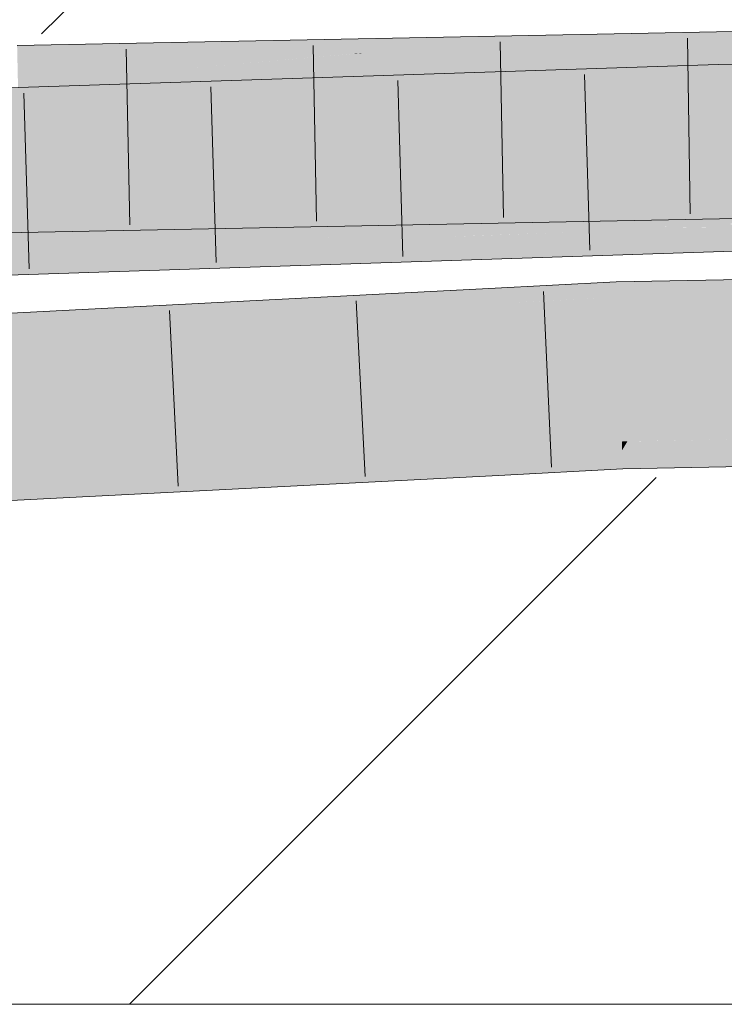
# Model space of a CAD drawing. Extents: x -620 to 300, y 62 to 1162.
# Tile 204 of 256: x 210.594 to 211.536, y 829.727 to 831.042. Entities that reach past the tile are written whole.
import ezdxf
from ezdxf.lldxf.tags import DXFTag

# ---------------------------------------------------------------- set-up
doc = ezdxf.new("R2010")
doc.units = 0
doc.layers.get('0').update_dxf_attribs({"lineweight": 13})
doc.layers.add('E_Detail_Linie_Text_Bem', color=7, linetype='Continuous', lineweight=13)
for name, color, linetype, lineweight, true_color in [('E_Detail_Wandschraffur', 7, 'Continuous', 5, 0xc0c0c0), ('E_Leerrohr 25-A06G955E8I', 7, 'Continuous', 9, 0xff8000), ('E_Leerrohr 25-Shading', 7, 'Continuous', 9, 0xff8000)]:
    doc.layers.add(name, color=color, linetype=linetype, lineweight=lineweight, true_color=true_color)
tags = doc.linetypes.add('fein_strichliert', pattern=[4, 1, -2, 1]).pattern_tags.tags
tags[8:9] = [DXFTag(74, 4), DXFTag(75, 0), DXFTag(340, '0'), DXFTag(46, 0.0), DXFTag(50, 0.0), DXFTag(44, 0.0), DXFTag(45, 0.0)]
tags[6:7] = [DXFTag(74, 4), DXFTag(75, 0), DXFTag(340, '0'), DXFTag(46, 0.0), DXFTag(50, 0.0), DXFTag(44, 0.0), DXFTag(45, 0.0)]
tags[4:5] = [DXFTag(74, 4), DXFTag(75, 0), DXFTag(340, '0'), DXFTag(46, 0.0), DXFTag(50, 0.0), DXFTag(44, 0.0), DXFTag(45, 0.0)]

# ---------------------------------------------------------------- blocks, each defined once
blk = doc.blocks.new('Shading-A06G94UZ8I', base_point=(176.1374, 828.7108))
at = {"layer": 'E_Leerrohr 25-Shading', "color": 43, "true_color": 0xd7ab7f}
for points in [[(211.0378, 830.9799), (211.4192, 831.019), (210.7924, 830.975), (211.0556, 830.998)], [(211.5481, 831.021), (211.548, 831.0266), (211.0378, 830.9799), (211.4192, 831.019)], [(211.5481, 831.021), (211.0378, 830.9799), (211.2368, 830.9838)], [(211.0556, 830.998), (211.3345, 831.0223), (211.0414, 830.9972), (211.0451, 831.0167)], [(211.4785, 831.0251), (211.3345, 831.0223), (211.4192, 831.019), (211.0556, 830.998)], [(211.2368, 830.9838), (211.4032, 830.9871), (211.5481, 831.021), (211.5483, 831.007)], [(211.4192, 831.019), (211.548, 831.0266), (211.4785, 831.0251)], [(211.0451, 831.0167), (210.5901, 831.0077), (211.0414, 830.9972), (210.5909, 830.9711)], [(211.4032, 830.9871), (211.5486, 830.9899), (211.5483, 831.007)], [(210.7924, 830.975), (211.0414, 830.9968), (210.5909, 830.9711), (211.0414, 830.9972)], [(211.0414, 830.9968), (211.0556, 830.998), (211.0414, 830.9972)], [(211.148, 830.9333), (211.5273, 830.9784), (211.4422, 830.9783), (211.5271, 830.9825)], [(211.4629, 830.9804), (211.155, 830.9702), (211.4422, 830.9783), (211.1538, 830.9638)], [(211.4422, 830.9783), (211.5271, 830.9825), (211.4629, 830.9804)], [(211.5764, 830.9838), (211.5271, 830.9825), (211.5273, 830.9784)], [(211.5276, 830.9672), (211.679, 830.9865), (211.5273, 830.9784), (211.5764, 830.9838)], [(211.528, 830.9534), (211.7738, 830.989), (211.5276, 830.9672), (211.679, 830.9865)], [(211.8638, 830.9913), (211.7738, 830.989), (211.5282, 830.9459), (211.528, 830.9534)], [(211.8638, 830.9913), (211.5282, 830.9459), (211.63, 830.9536)], [(211.155, 830.9702), (209.3822, 830.9116), (211.1538, 830.9638), (209.3833, 830.8749)], [(211.148, 830.9333), (211.4422, 830.9783), (210.941, 830.9265)], [(211.5276, 830.9672), (211.5273, 830.9784), (211.3194, 830.939), (211.148, 830.9333)], [(211.151, 830.9482), (211.4422, 830.9783), (211.1538, 830.9638)], [(211.3194, 830.939), (211.4654, 830.9438), (211.5276, 830.9672), (211.528, 830.9534)], [(210.941, 830.9265), (211.151, 830.9482), (209.3833, 830.8749), (211.1538, 830.9638)], [(211.4654, 830.9438), (211.5282, 830.9459), (211.528, 830.9534)], [(211.63, 830.9536), (211.5282, 830.9459), (211.5933, 830.9476)], [(210.5947, 830.7944), (210.5955, 830.7578), (211.3031, 830.8083), (211.3668, 830.8065)], [(211.3668, 830.8065), (211.4379, 830.8109), (211.3031, 830.8083)], [(211.4379, 830.8109), (211.3668, 830.8065), (211.5514, 830.8063), (211.5515, 830.8011)], [(211.5514, 830.8063), (211.5513, 830.8132), (211.4379, 830.8109)], [(211.4782, 830.8032), (211.3668, 830.8065), (211.5519, 830.7766), (210.5955, 830.7578)], [(211.4782, 830.8032), (211.5519, 830.7766), (211.5517, 830.7891)], [(211.5515, 830.8011), (211.4782, 830.8032), (211.5517, 830.7891)], [(210.5583, 830.7568), (210.5955, 830.7578), (209.6287, 830.771), (210.5947, 830.7944)], [(211.5336, 830.7642), (211.5335, 830.7692), (211.4329, 830.7659)], [(211.9606, 830.7545), (211.5365, 830.7693), (211.673, 830.7609), (211.5335, 830.7692)], [(211.673, 830.7609), (211.5335, 830.7692), (211.5336, 830.7642)], [(211.1623, 830.7521), (211.2359, 830.757), (210.963, 830.7504), (211.1593, 830.7568)], [(211.2585, 830.757), (211.1586, 830.7519), (211.2981, 830.7571)], [(211.2359, 830.757), (211.1586, 830.7519), (211.2585, 830.757)], [(211.2359, 830.757), (211.3104, 830.7618), (211.1593, 830.7568)], [(211.3466, 830.7581), (211.3409, 830.7587), (211.2051, 830.7534), (211.2033, 830.7535)], [(211.3685, 830.7411), (211.3466, 830.7581), (211.2051, 830.7534)], [(211.3481, 830.7616), (211.3104, 830.7618), (211.2585, 830.757), (211.2359, 830.757)], [(211.4084, 830.7612), (211.3481, 830.7616), (211.2981, 830.7571), (211.2585, 830.757)], [(211.4329, 830.7659), (211.3104, 830.7618), (211.3481, 830.7616)], [(211.4619, 830.7618), (211.4545, 830.7629), (211.3466, 830.7581), (211.3409, 830.7587)], [(211.5159, 830.7401), (211.4619, 830.7618), (211.3466, 830.7581)], [(211.3685, 830.7411), (211.5346, 830.7327), (211.3466, 830.7581), (211.5159, 830.7401)], [(211.5037, 830.7646), (211.4329, 830.7659), (211.4084, 830.7612), (211.3481, 830.7616)], [(211.5037, 830.7646), (211.4545, 830.7629), (211.5336, 830.7642), (211.4619, 830.7618)], [(211.5336, 830.7642), (211.4619, 830.7618), (211.534, 830.7515)], [(211.534, 830.7515), (211.4619, 830.7618), (211.5344, 830.7382), (211.5159, 830.7401)], [(211.5682, 830.7634), (211.5336, 830.7642), (211.644, 830.7355), (211.534, 830.7515)], [(210.963, 830.7504), (209.3886, 830.6982), (210.9634, 830.7504), (211.0182, 830.7477)], [(209.3889, 830.6865), (211.029, 830.7471), (209.3886, 830.6982), (211.0182, 830.7477)], [(211.029, 830.7471), (209.3889, 830.6865), (211.0471, 830.7462), (209.3897, 830.6617)], [(211.0471, 830.7462), (209.3897, 830.6617), (211.4075, 830.7285)], [(211.0182, 830.7477), (211.1586, 830.7519), (210.9634, 830.7504), (211.1623, 830.7521)], [(211.029, 830.7471), (211.1586, 830.7519), (211.0182, 830.7477)], [(211.1586, 830.7519), (211.029, 830.7471), (211.0471, 830.7462)], [(211.1586, 830.7519), (211.0471, 830.7462), (211.4979, 830.7314), (211.4075, 830.7285)], [(211.2033, 830.7535), (211.1586, 830.7519), (211.2051, 830.7534)], [(211.1586, 830.7519), (211.3685, 830.7411), (211.2051, 830.7534)], [(211.1586, 830.7519), (211.4979, 830.7314), (211.3685, 830.7411)], [(211.644, 830.7355), (211.534, 830.7515), (211.5752, 830.7337), (211.5344, 830.7382)], [(211.4979, 830.7314), (211.5346, 830.7327), (211.3685, 830.7411)], [(211.5159, 830.7401), (211.5346, 830.7327), (211.5344, 830.7382)], [(211.5344, 830.7382), (211.5346, 830.7327), (211.5752, 830.7337)], [(211.3914, 830.6741), (211.3908, 830.6918), (211.2216, 830.6661), (211.2207, 830.6829)], [(211.5588, 830.6772), (211.5587, 830.6951), (211.3914, 830.6741), (211.3908, 830.6918)], [(211.1064, 830.6609), (211.2216, 830.6661), (210.2916, 830.6355), (211.2207, 830.6829)], [(211.5589, 830.6748), (211.5588, 830.6772), (211.3915, 830.6712), (211.3914, 830.6741)], [(209.4382, 830.5765), (211.2217, 830.6628), (211.1064, 830.6609), (211.2217, 830.6644)], [(211.2217, 830.6644), (211.2216, 830.6661), (211.1064, 830.6609)], [(211.3142, 830.6674), (211.3915, 830.6712), (211.2216, 830.6661), (211.3914, 830.6741)], [(211.3142, 830.6674), (211.2216, 830.6661), (211.2217, 830.6644)], [(211.3916, 830.6695), (211.3915, 830.6712), (211.2218, 830.6613), (211.2217, 830.6628)], [(211.2217, 830.6628), (211.3142, 830.6674), (211.2217, 830.6644)], [(211.2218, 830.6613), (211.2223, 830.6517), (211.3916, 830.6695), (211.3919, 830.6595)], [(211.5589, 830.673), (211.5589, 830.6748), (211.3916, 830.6695), (211.3915, 830.6712)], [(211.3916, 830.6695), (211.3919, 830.6595), (211.5589, 830.673), (211.559, 830.6625)], [(209.4379, 830.5847), (211.1064, 830.6609), (209.4375, 830.5919), (210.2916, 830.6355)], [(209.4382, 830.5765), (211.1064, 830.6609), (209.4379, 830.5847)], [(211.2218, 830.6613), (211.2217, 830.6628), (209.4382, 830.5764), (209.4382, 830.5765)], [(209.4382, 830.5764), (209.4385, 830.571), (211.2218, 830.6613), (211.2223, 830.6517)], [(209.4385, 830.571), (209.4391, 830.5553), (211.2223, 830.6517), (211.2226, 830.6464)], [(211.2223, 830.6517), (211.2226, 830.6464), (211.3919, 830.6595), (211.3921, 830.6552)], [(211.3919, 830.6595), (211.3921, 830.6552), (211.559, 830.6625), (211.559, 830.6584)], [(211.3989, 830.467), (211.5607, 830.4712), (211.4059, 830.4787), (211.5606, 830.4807)], [(211.5606, 830.4807), (211.5606, 830.4817), (211.4059, 830.4787)], [(211.1902, 830.4677), (209.4469, 830.3787), (209.448, 830.3537)], [(209.4485, 830.3421), (211.1902, 830.4677), (209.448, 830.3537)], [(211.1902, 830.4677), (209.4485, 830.3421), (211.2323, 830.4561), (209.4501, 830.3422)], [(211.1902, 830.4677), (211.2323, 830.4561), (211.2316, 830.4698)], [(211.3989, 830.467), (211.3985, 830.4786), (211.2323, 830.4561), (211.2316, 830.4698)], [(211.2335, 830.4332), (211.3998, 830.442), (211.2323, 830.4561), (211.3989, 830.467)], [(211.3989, 830.467), (211.4059, 830.4787), (211.3985, 830.4786)], [(211.3998, 830.442), (211.5609, 830.4451), (211.3989, 830.467), (211.5607, 830.4712)], [(209.4501, 830.3422), (211.2335, 830.4332), (211.2323, 830.4561)]]:
    blk.add_solid(points, dxfattribs=at)
at = {"layer": 'E_Leerrohr 25-Shading', "color": 31, "true_color": 0xfabd7f}
for points in [[(211.021, 830.8911), (211.0378, 830.9799), (210.7794, 830.8864), (210.7924, 830.975)], [(211.2155, 830.895), (211.2368, 830.9838), (211.021, 830.8911), (211.0378, 830.9799)], [(211.4032, 830.9871), (211.2368, 830.9838), (211.3766, 830.8981), (211.2155, 830.895)], [(211.3766, 830.8981), (211.5134, 830.9008), (211.4032, 830.9871), (211.5461, 830.9899)], [(211.5134, 830.9008), (211.55, 830.9016), (211.5461, 830.9899), (211.5486, 830.9899)], [(210.7924, 830.975), (210.5909, 830.9711), (210.7794, 830.8864), (210.5928, 830.8827)], [(211.3194, 830.939), (211.3044, 830.8745), (211.4654, 830.9438), (211.446, 830.8776)], [(211.4654, 830.9438), (211.446, 830.8776), (211.5282, 830.9459), (211.5302, 830.8795)], [(211.5687, 830.8802), (211.5933, 830.9476), (211.5302, 830.8795), (211.5282, 830.9459)], [(209.3833, 830.8749), (210.9395, 830.9155), (210.941, 830.9265)], [(211.1317, 830.8444), (211.148, 830.9333), (210.9286, 830.8376), (210.941, 830.9265)], [(211.3194, 830.939), (211.148, 830.9333), (211.2986, 830.8499), (211.1317, 830.8444)], [(210.9395, 830.9155), (209.3833, 830.8749), (210.9322, 830.8636), (210.1782, 830.8437)], [(211.408, 830.8886), (211.5134, 830.9008), (211.3766, 830.8981)], [(211.5134, 830.9008), (211.408, 830.8886), (211.5502, 830.8871), (211.5508, 830.8453)], [(211.5502, 830.8871), (211.55, 830.9016), (211.5134, 830.9008)], [(211.1362, 830.869), (211.021, 830.8911), (210.9322, 830.8636), (210.7794, 830.8864)], [(211.2687, 830.8724), (211.2953, 830.8755), (211.021, 830.8911), (211.2155, 830.895)], [(211.2687, 830.8724), (211.021, 830.8911), (211.1362, 830.869)], [(211.3766, 830.8981), (211.2155, 830.895), (211.408, 830.8886), (211.2953, 830.8755)], [(211.5508, 830.8453), (211.408, 830.8886), (211.5513, 830.8132), (211.2953, 830.8755)], [(211.0285, 830.8492), (210.7794, 830.8864), (210.5936, 830.8438), (210.5928, 830.8827)], [(211.3041, 830.8734), (211.2953, 830.8755), (211.2687, 830.8724)], [(211.3044, 830.8745), (211.2986, 830.8499), (211.446, 830.8776), (211.4393, 830.8546)], [(211.446, 830.8776), (211.4393, 830.8546), (211.5302, 830.8795), (211.5309, 830.8576)], [(211.5608, 830.8584), (211.5687, 830.8802), (211.5309, 830.8576), (211.5302, 830.8795)], [(210.1782, 830.8437), (210.3343, 830.8376), (210.9322, 830.8636), (210.9306, 830.8517)], [(211.0459, 830.8466), (211.1747, 830.8616), (210.9322, 830.8636), (211.1362, 830.869)], [(211.4323, 830.812), (211.1747, 830.8616), (211.2875, 830.8106), (211.0459, 830.8466)], [(211.1747, 830.8616), (211.2687, 830.8724), (211.1362, 830.869)], [(211.4379, 830.8109), (211.2687, 830.8724), (211.1747, 830.8616)], [(211.4379, 830.8109), (211.5513, 830.8132), (211.2687, 830.8724), (211.3041, 830.8734)], [(209.8928, 830.8346), (210.5936, 830.8438), (210.5934, 830.8547)], [(210.5936, 830.8438), (211.0459, 830.8466), (211.0285, 830.8492)], [(210.6738, 830.8292), (210.9286, 830.8376), (210.6755, 830.8456), (210.9306, 830.8517)], [(211.2986, 830.8499), (211.1317, 830.8444), (211.3181, 830.8453), (211.1824, 830.835)], [(211.3181, 830.8453), (211.4393, 830.8546), (211.2986, 830.8499)], [(211.4393, 830.8546), (211.3181, 830.8453), (211.5318, 830.8272), (211.5327, 830.7946)], [(211.5318, 830.8272), (211.5309, 830.8576), (211.4393, 830.8546)], [(211.7853, 830.7758), (211.5608, 830.8584), (211.5318, 830.8272), (211.5309, 830.8576)], [(210.5941, 830.8233), (210.5936, 830.8438), (209.6274, 830.8263), (210.0106, 830.8361)], [(210.3421, 830.8182), (210.6738, 830.8292), (210.3435, 830.8378), (210.6755, 830.8456)], [(210.5936, 830.8438), (210.6399, 830.824), (211.0459, 830.8466), (210.8832, 830.8278)], [(210.6399, 830.824), (210.5936, 830.8438), (210.5941, 830.8233)], [(211.0294, 830.8233), (210.9286, 830.8376), (210.8551, 830.8101), (210.6738, 830.8292)], [(211.1451, 830.8318), (211.0459, 830.8466), (210.8832, 830.8278)], [(211.1824, 830.835), (211.1317, 830.8444), (211.0294, 830.8233), (210.9286, 830.8376)], [(211.5334, 830.7699), (211.1824, 830.835), (211.4329, 830.7659), (211.0294, 830.8233)], [(211.5327, 830.7946), (211.3181, 830.8453), (211.5334, 830.7699), (211.1824, 830.835)], [(210.5941, 830.8233), (209.6274, 830.8263), (209.6279, 830.8062)], [(209.6279, 830.8062), (209.6281, 830.7955), (210.5941, 830.8233), (210.5945, 830.804)], [(210.8551, 830.8101), (210.6738, 830.8292), (210.6547, 830.7947), (210.3421, 830.8182)], [(210.5945, 830.804), (210.6849, 830.8048), (210.5941, 830.8233), (210.6399, 830.824)], [(210.6399, 830.824), (210.6849, 830.8048), (210.8832, 830.8278)], [(210.6849, 830.8048), (211.2875, 830.8106), (210.8832, 830.8278), (211.1451, 830.8318)], [(211.4329, 830.7659), (211.0294, 830.8233), (211.3104, 830.7618), (210.8551, 830.8101)], [(211.7101, 830.7739), (211.5318, 830.8272), (211.6281, 830.7717), (211.5327, 830.7946)], [(211.7853, 830.7758), (211.5318, 830.8272), (211.7101, 830.7739)], [(210.6547, 830.7947), (210.3421, 830.8182), (210.4223, 830.777), (209.8903, 830.8033)], [(211.3031, 830.8083), (211.2875, 830.8106), (210.5947, 830.7944), (210.6849, 830.8048)], [(211.3104, 830.7618), (210.8551, 830.8101), (211.1593, 830.7568), (210.6547, 830.7947)], [(211.3031, 830.8083), (211.4379, 830.8109), (211.2875, 830.8106), (211.4323, 830.812)], [(211.5513, 830.8132), (211.4379, 830.8109), (211.5513, 830.8132)], [(210.5945, 830.804), (209.6281, 830.7955), (210.5947, 830.7944), (209.6286, 830.7762)], [(210.5947, 830.7944), (210.6849, 830.8048), (210.5945, 830.804)], [(209.6286, 830.7762), (209.6287, 830.771), (210.5947, 830.7944)], [(211.1593, 830.7568), (210.6547, 830.7947), (210.963, 830.7504), (210.4223, 830.777)], [(211.5327, 830.7946), (211.5335, 830.7692), (211.6281, 830.7717)], [(210.4223, 830.777), (209.3886, 830.6982), (210.963, 830.7504)], [(211.5334, 830.7699), (211.4329, 830.7659), (211.5335, 830.7692)], [(211.3943, 830.5948), (211.3921, 830.6552), (211.2254, 830.5913), (211.2226, 830.6464)], [(211.5596, 830.5955), (211.559, 830.6584), (211.3943, 830.5948), (211.3921, 830.6552)], [(211.2254, 830.5913), (211.2226, 830.6464), (209.4458, 830.5557)], [(209.4391, 830.5553), (211.2254, 830.5913), (209.4458, 830.5557)], [(209.4391, 830.5553), (211.1888, 830.5562), (211.2254, 830.5913), (211.2271, 830.5581)], [(211.2271, 830.5581), (211.3953, 830.5669), (211.2254, 830.5913), (211.3943, 830.5948)], [(211.3943, 830.5948), (211.5598, 830.5726), (211.5596, 830.5955)], [(211.3943, 830.5948), (211.3953, 830.5669), (211.5598, 830.5726), (211.4024, 830.567)], [(211.4024, 830.567), (211.5598, 830.5701), (211.5598, 830.5726)], [(211.1902, 830.4677), (211.2316, 830.4698), (211.1888, 830.5562), (211.2271, 830.5581)], [(211.3985, 830.4786), (211.3953, 830.5669), (211.2316, 830.4698), (211.2271, 830.5581)], [(211.5606, 830.4817), (211.5598, 830.5701), (211.3985, 830.4786), (211.3953, 830.5669)], [(211.1888, 830.5562), (209.4391, 830.5553), (209.4404, 830.5275)], [(209.443, 830.467), (211.1888, 830.5562), (209.4404, 830.5275)], [(209.4469, 830.3787), (211.1902, 830.4677), (209.443, 830.467), (211.1888, 830.5562)]]:
    blk.add_solid(points, dxfattribs=at)
blk = doc.blocks.new('Referenz-A06G955K8I')
at = {"layer": 'E_Detail_Linie_Text_Bem', "linetype": 'Continuous', "ltscale": 0.13}
blk.add_line((254.2509, 829.7265), (206.2728, 829.7265), dxfattribs=at)
at = {"layer": 'E_Detail_Wandschraffur', "linetype": 'fein_strichliert', "ltscale": 0.13}
blk.add_line((210.6227, 831.0232), (211.826, 832.2265), dxfattribs=at)
at = {"layer": 'E_Detail_Wandschraffur', "linetype": 'ByBlock', "ltscale": 0.13}
blk.add_line((210.7402, 829.7265), (211.4443, 830.4305), dxfattribs=at)
at = {"layer": 'E_Leerrohr 25-A06G955E8I', "linetype": 'Continuous', "ltscale": 0.13}
for p, q in [((213.6415, 831.0379), (211.5271, 830.9825)), ((211.548, 831.0265), (210.5901, 831.0077)), ((210.9859, 831.008), (210.9904, 830.773)), ((211.236, 831.0129), (211.2402, 830.7779)), ((211.4862, 831.0178), (211.4899, 830.7828)), ((210.7358, 831.0031), (210.7407, 830.7681)), ((211.5271, 830.9825), (209.3822, 830.9116)), ((211.3488, 830.9691), (211.3558, 830.7342)), ((211.0989, 830.9609), (211.1059, 830.726)), ((210.5992, 830.9443), (210.6062, 830.7094)), ((210.849, 830.9526), (210.856, 830.7177)), ((213.6456, 830.7879), (211.5346, 830.7326)), ((211.5519, 830.7766), (210.5955, 830.7578)), ((210.5955, 830.7578), (209.6296, 830.7344)), ((211.5346, 830.7326), (209.3897, 830.6617)), ((211.3908, 830.6918), (211.2207, 830.6829)), ((211.5587, 830.6951), (211.3908, 830.6918)), ((211.2207, 830.6829), (209.4375, 830.5919)), ((211.2938, 830.6792), (211.3043, 830.4445)), ((211.0435, 830.6664), (211.0553, 830.4317)), ((210.794, 830.6536), (210.8055, 830.4189)), ((211.3998, 830.442), (211.2335, 830.4332)), ((211.5609, 830.4451), (211.3998, 830.442)), ((211.2335, 830.4332), (209.4485, 830.3421))]:
    blk.add_line(p, q, dxfattribs=at)

msp = doc.modelspace()

# ---------------------------------------------------------------- block references
at = {"color": 8, "lineweight": 25, "ltscale": 0.25, "true_color": 0x808080}
msp.add_blockref('Referenz-A06G955K8I', (0, 0), dxfattribs=at)
msp.add_blockref('Shading-A06G94UZ8I', (176.1374, 828.7108))

doc.saveas('drawing.dxf')
